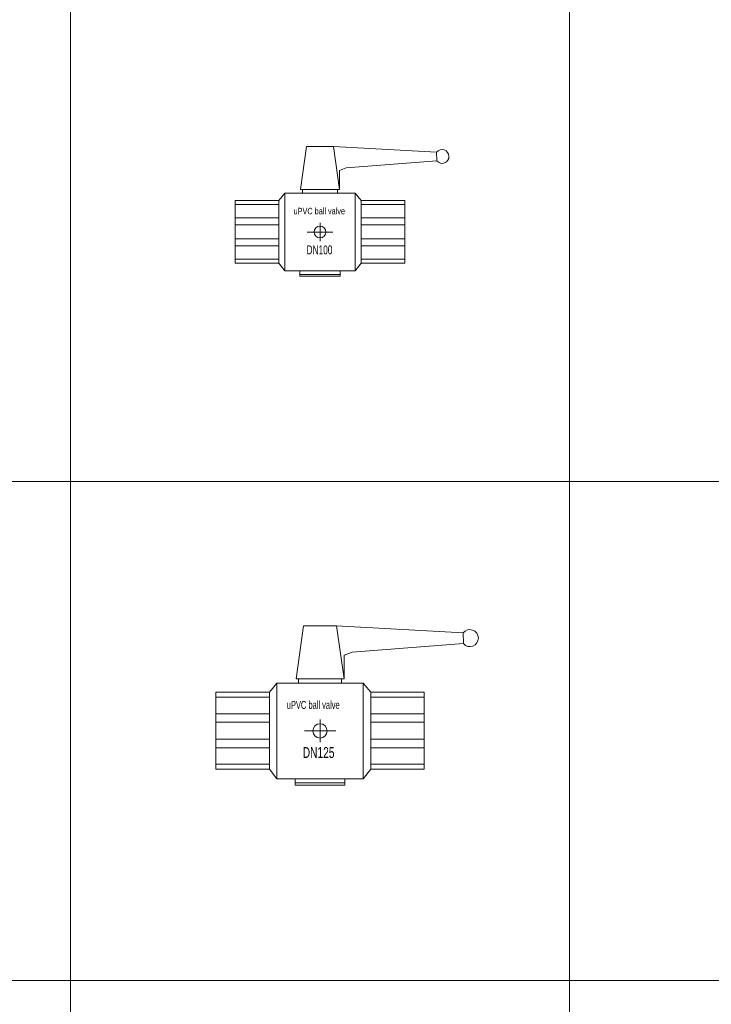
# Model space of a CAD drawing. Header units: millimetres. Extents: x 2339 to 23224, y 1509 to 18979.
# Tile 64 of 124: x 13092 to 14477, y 6161 to 8134. Entities that reach past the tile are written whole.
import ezdxf

# ---------------------------------------------------------------- set-up
doc = ezdxf.new("R2010")
doc.units = ezdxf.units.MM
doc.set_wipeout_variables(frame=1)
doc.layers.get('0').update_dxf_attribs({"lineweight": 0})
doc.styles.add('DISOCP', font='disocp.shx', dxfattribs={"width": 0.6})

# ---------------------------------------------------------------- blocks, each defined once
blk = doc.blocks.new('*U251')
blk.add_wipeout([(-39.3, -43.6), (-46.2, -34.9), (-94.9, -34.9), (-94.9, 35.2), (-46.2, 35.2), (-39.3, 43.6), (-19.5, 43.6), (-19.5, 47.6), (-21.9, 47.9), (-15.1, 95.8), (15.1, 95.8), (130.6, 89.5), (133.7, 91.8), (136.7, 92.4), (141.2, 90.9), (143.6, 88.2), (144.4, 84.8), (143.8, 81.6), (142.4, 79.4), (139.5, 77.5), (136.7, 76.9), (132.7, 78), (130.8, 79.6), (29.2, 71.9), (21.9, 69.1), (21.9, 47.6), (19.5, 47.6), (19.5, 43.6), (39.3, 43.6), (46.2, 35.2), (94.9, 35.2), (94.9, -34.9), (46.2, -34.9), (39.3, -43.6), (22.7, -43.6), (22.7, -49.4), (-22.7, -49.4), (-22.7, -43.6)])
for p, q in [((-21.9, 47.6), (-15.1, 95.8)), ((15.1, 95.8), (-15.1, 95.8)), ((21.9, 47.6), (15.1, 95.8)), ((15.1, 95.8), (130.6, 89.5)), ((130.6, 89.5), (130.8, 79.6)), ((29.2, 71.9), (130.8, 79.6)), ((21.9, 69.1), (29.2, 71.9)), ((21.9, 47.6), (21.9, 69.1)), ((-19.5, 47.6), (-21.9, 47.6)), ((-19.5, 43.6), (-19.5, 47.6)), ((-19.5, 47.6), (19.5, 47.6)), ((19.5, 43.6), (19.5, 47.6)), ((19.5, 47.6), (21.9, 47.6)), ((-94.9, -34.9), (-94.9, 35.2)), ((-46.2, 35.2), (-94.9, 35.2)), ((-46.2, 35.2), (-39.3, 43.6)), ((-46.2, -34.9), (-46.2, 35.2)), ((-39.3, 43.6), (39.3, 43.6)), ((-39.3, 43.6), (-39.3, -43.6)), ((46.2, 35.2), (39.3, 43.6)), ((39.3, 43.6), (39.3, -43.6)), ((46.2, 35.2), (94.9, 35.2)), ((46.2, -34.9), (46.2, 35.2)), ((94.9, -34.9), (94.9, 35.2)), ((-46.2, 30.7), (-94.9, 30.7)), ((46.2, 30.7), (94.9, 30.7)), ((-46.2, 15.7), (-94.9, 15.7)), ((46.2, 15.7), (94.9, 15.7)), ((-46.2, 7.9), (-94.9, 7.9)), ((-14.3, 0), (14.3, 0)), ((0, 10.3), (0, -10.3)), ((46.2, 7.9), (94.9, 7.9)), ((-46.2, -7.6), (-94.9, -7.6)), ((46.2, -7.6), (94.9, -7.6)), ((-46.2, -15.4), (-94.9, -15.4)), ((46.2, -15.4), (94.9, -15.4)), ((-46.2, -30.4), (-94.9, -30.4)), ((46.2, -30.4), (94.9, -30.4)), ((-46.2, -34.9), (-94.9, -34.9)), ((-39.3, -43.6), (-46.2, -34.9)), ((-39.3, -43.6), (39.3, -43.6)), ((-22.7, -43.6), (-22.7, -49.4)), ((22.7, -43.6), (22.7, -49.4)), ((39.3, -43.6), (46.2, -34.9)), ((46.2, -34.9), (94.9, -34.9)), ((-22.7, -47.5), (22.7, -47.5)), ((-22.7, -49.4), (22.7, -49.4))]:
    blk.add_line(p, q)
blk.add_circle((0, 0), 6.52)
blk.add_arc((136.7, 84.7), 7.75, 220.7868, 141.4446)
at = {"style": 'DISOCP', "width": 0.7}
for s, height, p in [('uPVC ball valve', 7.292, (-29.6, 19.8)), ('DN100', 9.95, (-15.1, -25))]:
    blk.add_text(s, height=height, dxfattribs=at).set_placement(p)
blk = doc.blocks.new('*U252')
blk.add_wipeout([(-39.34, -43.62), (-46.22, -34.89), (-94.91, -34.89), (-94.91, 35.19), (-46.22, 35.19), (-39.34, 43.62), (-19.55, 43.62), (-19.55, 47.61), (-21.86, 47.93), (-15.08, 95.75), (15.08, 95.75), (130.62, 89.5), (133.72, 91.83), (136.68, 92.42), (141.24, 90.93), (143.59, 88.18), (144.43, 84.82), (143.78, 81.57), (142.39, 79.44), (139.49, 77.45), (136.68, 76.92), (132.73, 78.01), (130.82, 79.61), (29.17, 71.91), (21.91, 69.12), (21.91, 47.61), (19.55, 47.61), (19.55, 43.62), (39.34, 43.62), (46.22, 35.19), (94.91, 35.19), (94.91, -34.89), (46.22, -34.89), (39.34, -43.62), (22.69, -43.62), (22.69, -49.39), (-22.69, -49.39), (-22.69, -43.62)])
for p, q in [((-21.91, 47.61), (-15.08, 95.75)), ((15.08, 95.75), (-15.08, 95.75)), ((21.91, 47.61), (15.08, 95.75)), ((15.08, 95.75), (130.62, 89.5)), ((130.62, 89.5), (130.82, 79.61)), ((21.91, 69.12), (29.17, 71.91)), ((29.17, 71.91), (130.82, 79.61)), ((21.91, 47.61), (21.91, 69.12)), ((-19.55, 47.61), (-21.91, 47.61)), ((-19.55, 43.62), (-19.55, 47.61)), ((-19.55, 47.61), (19.55, 47.61)), ((19.55, 43.62), (19.55, 47.61)), ((19.55, 47.61), (21.91, 47.61)), ((-46.22, 35.19), (-39.34, 43.62)), ((-39.34, 43.62), (39.34, 43.62)), ((-39.34, 43.62), (-39.34, -43.62)), ((46.22, 35.19), (39.34, 43.62)), ((39.34, 43.62), (39.34, -43.62)), ((-94.91, -34.89), (-94.91, 35.19)), ((-46.22, 35.19), (-94.91, 35.19)), ((-46.22, 30.7), (-94.91, 30.7)), ((-46.22, -34.89), (-46.22, 35.19)), ((46.22, 35.19), (94.91, 35.19)), ((46.22, -34.89), (46.22, 35.19)), ((46.22, 30.7), (94.91, 30.7)), ((94.91, -34.89), (94.91, 35.19)), ((-46.22, 15.71), (-94.91, 15.71)), ((0, 10.29), (0, -10.29)), ((46.22, 15.71), (94.91, 15.71)), ((-46.22, 7.93), (-94.91, 7.93)), ((-14.3, 0), (14.3, 0)), ((46.22, 7.93), (94.91, 7.93)), ((-46.22, -7.63), (-94.91, -7.63)), ((46.22, -7.63), (94.91, -7.63)), ((-46.22, -15.4), (-94.91, -15.4)), ((46.22, -15.4), (94.91, -15.4)), ((-46.22, -30.4), (-94.91, -30.4)), ((-46.22, -34.89), (-94.91, -34.89)), ((-39.34, -43.62), (-46.22, -34.89)), ((39.34, -43.62), (46.22, -34.89)), ((46.22, -30.4), (94.91, -30.4)), ((46.22, -34.89), (94.91, -34.89)), ((-39.34, -43.62), (39.34, -43.62)), ((-22.69, -43.62), (-22.69, -49.39)), ((22.69, -43.62), (22.69, -49.39)), ((-22.69, -47.54), (22.69, -47.54)), ((-22.69, -49.39), (22.69, -49.39))]:
    blk.add_line(p, q)
blk.add_circle((0, 0), 6.52)
blk.add_arc((136.68, 84.67), 7.75, 220.78678, 141.44465)
at = {"style": 'DISOCP', "width": 0.7}
for s, height, p in [('uPVC ball valve', 7.2917, (-30.31, 20.06)), ('DN125', 9.951, (-15.79, -24.74))]:
    blk.add_text(s, height=height, dxfattribs=at).set_placement(p)

msp = doc.modelspace()

# ---------------------------------------------------------------- linework, layer by layer
for p, q in [((13193.1, 1508.9), (13193.1, 16868.4)), ((14193.1, 1508.9), (14193.1, 16868.4)), ((2339.1, 7208.9), (19193.1, 7208.9)), ((2339.1, 6208.9), (19193.1, 6208.9))]:
    msp.add_line(p, q)

# ---------------------------------------------------------------- block references
for name, p, xscale, yscale, zscale in [('*U251', (13693.1, 7708.6), 1.787868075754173, 1.787868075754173, 1.787868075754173), ('*U252', (13693.1, 6708.9), 2.19562746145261, 2.19562746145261, 2.19562746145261)]:
    msp.add_blockref(name, p, dxfattribs=dict(xscale=xscale, yscale=yscale, zscale=zscale))

doc.saveas('drawing.dxf')
